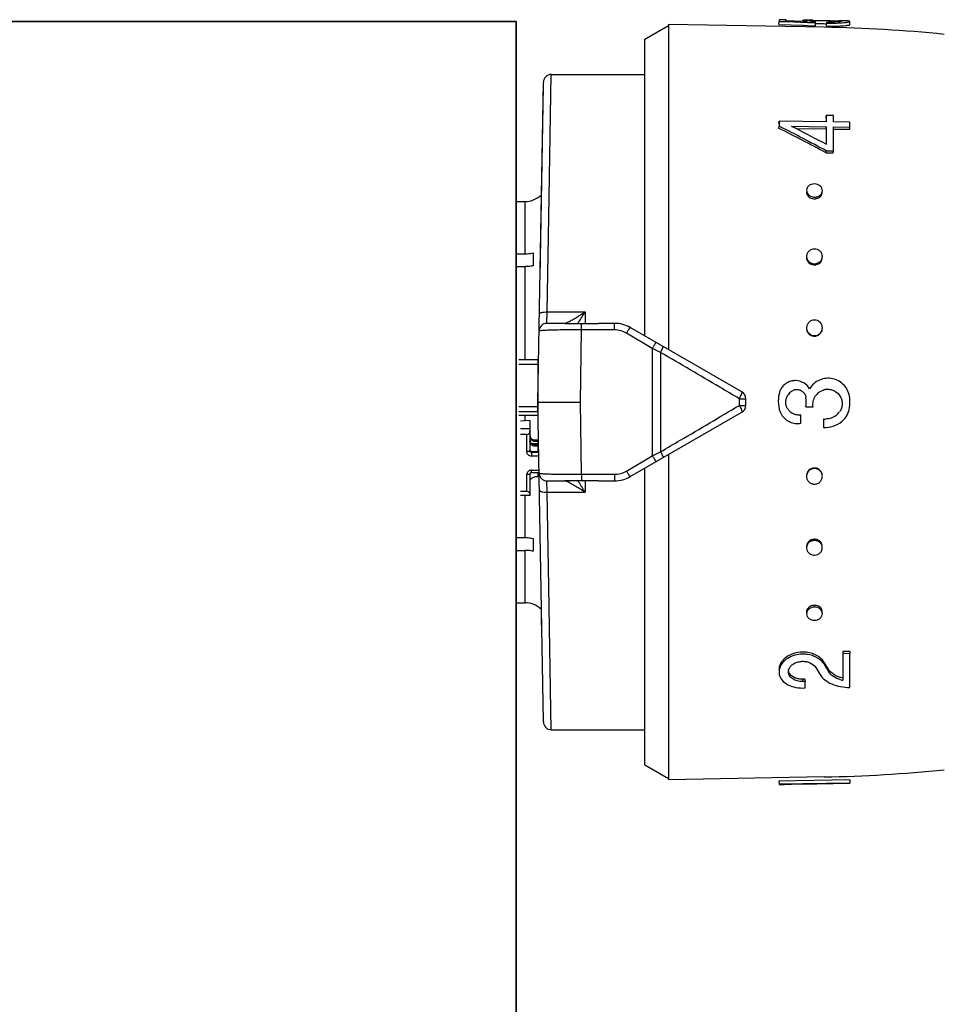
# Model space of a CAD drawing. Header units: millimetres. Extents: x 1279 to 58476, y -6899 to 74987.
# Tile 17 of 157: x 4441 to 4500, y -3117 to -3055. Entities that reach past the tile are written whole.
import ezdxf

# ---------------------------------------------------------------- set-up
doc = ezdxf.new("R2010")
doc.units = ezdxf.units.MM
doc.layers.add('UT_ZAŘÍZENÍ - OT', color=3, linetype='Continuous', lineweight=35)

msp = doc.modelspace()

# ---------------------------------------------------------------- linework, layer by layer
at = {"color": 0, "linetype": 'Continuous'}
for p, q in [((4489.601, -3055.144), (4489.604, -3054.945)), ((4489.604, -3054.84), (4489.604, -3054.945)), ((4490.054, -3054.848), (4489.604, -3054.84)), ((4489.604, -3054.945), (4490.053, -3054.96)), ((4490.053, -3054.96), (4490.121, -3054.963)), ((4490.054, -3054.916), (4490.054, -3054.848)), ((4491.114, -3054.95), (4490.054, -3054.916)), ((4490.121, -3054.963), (4491.412, -3055.008)), ((4491.104, -3054.896), (4491.103, -3054.949)), ((4491.416, -3054.959), (4491.114, -3054.95)), ((4491.267, -3054.955), (4491.267, -3054.94)), ((4491.412, -3055.008), (4491.498, -3055.011)), ((4491.498, -3055.011), (4491.928, -3055.027)), ((4491.704, -3054.954), (4491.705, -3054.89)), ((4491.925, -3055.226), (4491.928, -3055.027)), ((4491.926, -3055.087), (4491.958, -3055.087)), ((4491.928, -3055.027), (4491.928, -3054.974)), ((4492.537, -3055.094), (4492.612, -3055.095)), ((4492.538, -3054.894), (4492.66, -3054.896)), ((4492.61, -3055.255), (4492.614, -3055.056)), ((4492.614, -3054.993), (4492.614, -3055.056)), ((4493.452, -3054.907), (4493.44, -3054.907)), ((4493.451, -3054.967), (4493.452, -3054.921)), ((4493.467, -3054.908), (4493.452, -3054.907)), ((4494.1, -3055.154), (4494.104, -3054.954)), ((4481.1, -3056.085), (4482.6, -3055.219)), ((4482.6, -3055.145), (4482.6, -3075.79)), ((4492.468, -3055.318), (4482.6, -3055.145)), ((4489.601, -3055.144), (4491.15, -3055.198)), ((4491.15, -3055.198), (4491.408, -3055.207)), ((4491.408, -3055.207), (4491.925, -3055.226)), ((4481.1, -3074.924), (4481.1, -3056.085)), ((4474.3, -3079.119), (4474.655, -3058.81)), ((4475, -3067.383), (4475.155, -3058.319)), ((4475.155, -3058.319), (4481.1, -3058.319)), ((4474.439, -3071.185), (4474.65, -3059.06)), ((4489.601, -3061.432), (4489.604, -3061.285)), ((4489.604, -3061.285), (4489.604, -3061.597)), ((4492.604, -3061.324), (4489.604, -3061.285)), ((4492.6, -3061.069), (4492.604, -3060.918)), ((4492.604, -3060.918), (4492.604, -3061.324)), ((4493.054, -3060.924), (4492.604, -3060.918)), ((4493.054, -3061.33), (4493.054, -3060.924)), ((4494.104, -3061.343), (4493.054, -3061.33)), ((4494.104, -3061.654), (4494.104, -3061.343)), ((4489.601, -3061.741), (4489.604, -3061.597)), ((4489.604, -3061.597), (4489.66, -3061.625)), ((4490.39, -3061.607), (4492.604, -3061.635)), ((4490.445, -3061.635), (4490.39, -3061.607)), ((4490.683, -3061.755), (4492.6, -3061.779)), ((4492.6, -3061.779), (4492.604, -3061.635)), ((4492.6, -3061.779), (4492.6, -3062.637)), ((4492.604, -3061.635), (4492.604, -3062.754)), ((4493.05, -3061.785), (4494.1, -3061.798)), ((4493.054, -3063.173), (4493.054, -3061.641)), ((4493.054, -3061.641), (4494.104, -3061.654)), ((4494.1, -3061.798), (4494.104, -3061.654)), ((4492.6, -3063.299), (4492.604, -3063.168)), ((4492.604, -3063.168), (4493.054, -3063.173)), ((4493.05, -3063.304), (4493.054, -3063.173)), ((4492.548, -3063.271), (4492.6, -3063.299)), ((4492.6, -3063.299), (4493.05, -3063.304)), ((4474, -3066.283), (4474, -3066.296)), ((4472.93, -3066.382), (4473.5, -3066.382)), ((4473.5, -3069.706), (4473.5, -3066.382)), ((4474.898, -3073.394), (4475, -3067.383)), ((4472.882, -3069.706), (4473.5, -3069.706)), ((4474, -3069.645), (4474, -3070.459)), ((4472.875, -3070.519), (4473.5, -3070.519)), ((4473.5, -3076.445), (4473.5, -3070.519)), ((4474.879, -3074.119), (4474.898, -3073.394)), ((4474.898, -3073.394), (4477.3, -3073.394)), ((4477.3, -3073.394), (4477.3, -3074.128)), ((4476.036, -3074.119), (4474.879, -3074.119)), ((4477.073, -3074.534), (4477.073, -3074.127)), ((4479.17, -3074.119), (4478.143, -3074.119)), ((4479.17, -3074.534), (4479.17, -3074.119)), ((4487.25, -3078.475), (4480.17, -3074.387)), ((4477.001, -3079.119), (4477.073, -3074.534)), ((4479.17, -3074.534), (4477.073, -3074.534)), ((4481.566, -3075.707), (4479.92, -3074.739)), ((4481.566, -3075.707), (4481.566, -3082.531)), ((4482.087, -3075.963), (4482.087, -3082.275)), ((4474.3, -3076.445), (4473.1, -3076.445)), ((4474.3, -3076.729), (4473.1, -3076.729)), ((4474.3, -3076.445), (4474.3, -3079.967)), ((4474.3, -3079.425), (4473.1, -3079.425)), ((4474.655, -3099.428), (4474.3, -3079.119)), ((4474.3, -3079.119), (4477.001, -3079.119)), ((4477.073, -3083.704), (4477.001, -3079.119)), ((4487.087, -3079.335), (4487.087, -3078.904)), ((4487.5, -3079.331), (4487.5, -3078.908)), ((4491.314, -3079.422), (4491.764, -3079.422)), ((4474.3, -3079.74), (4473.1, -3079.74)), ((4474.3, -3079.967), (4473.1, -3079.967)), ((4473.5, -3080.31), (4473.5, -3079.967)), ((4480.17, -3083.851), (4487.25, -3079.764)), ((4490.994, -3080.463), (4490.994, -3079.928)), ((4473.8, -3080.294), (4473.2, -3080.327)), ((4473.8, -3080.294), (4473.8, -3082.217)), ((4492.424, -3080.191), (4492.424, -3080.725)), ((4473.8, -3080.825), (4473.2, -3080.825)), ((4473.6, -3081.177), (4473.2, -3081.177)), ((4473.6, -3082.256), (4473.6, -3081.177)), ((4474.346, -3081.768), (4473.937, -3081.768)), ((4474.1, -3081.523), (4474.1, -3081.621)), ((4474.1, -3081.523), (4474.3, -3081.523)), ((4474.3, -3081.621), (4474.1, -3081.621)), ((4474.1, -3081.816), (4474.1, -3081.913)), ((4474.1, -3081.816), (4474.3, -3081.816)), ((4474.3, -3081.913), (4474.1, -3081.913)), ((4474.298, -3081.737), (4474.346, -3081.734)), ((4474.3, -3081.523), (4474.3, -3081.768)), ((4474.3, -3081.816), (4474.3, -3082.257)), ((4474.3, -3081.963), (4474.35, -3081.963)), ((4474.346, -3081.734), (4474.34, -3081.411)), ((4473.9, -3082.257), (4473.9, -3082.55)), ((4473.9, -3082.257), (4474.3, -3082.257)), ((4474.356, -3082.315), (4473.9, -3082.315)), ((4474.36, -3082.55), (4473.9, -3082.55)), ((4474.3, -3082.159), (4474.353, -3082.159)), ((4479.92, -3083.5), (4481.566, -3082.531)), ((4482.6, -3082.448), (4482.6, -3103.093)), ((4473.6, -3084.806), (4473.6, -3083.727)), ((4473.8, -3083.688), (4473.8, -3085.042)), ((4473.9, -3083.594), (4473.9, -3083.433)), ((4473.9, -3083.433), (4474.375, -3083.433)), ((4473.9, -3083.594), (4474.378, -3083.594)), ((4474.3, -3083.594), (4474.3, -3083.875)), ((4477.073, -3083.704), (4479.17, -3083.704)), ((4477.073, -3083.704), (4477.073, -3084.112)), ((4479.17, -3083.704), (4479.17, -3084.119)), ((4481.1, -3102.153), (4481.1, -3083.314)), ((4474.3, -3083.875), (4474.1, -3083.875)), ((4474.879, -3084.119), (4476.036, -3084.119)), ((4474.898, -3084.844), (4474.879, -3084.119)), ((4477.3, -3084.11), (4477.3, -3084.844)), ((4478.143, -3084.119), (4479.17, -3084.119)), ((4473.6, -3084.806), (4473.2, -3084.806)), ((4473.8, -3085.042), (4473.2, -3085.042)), ((4473.5, -3087.719), (4473.5, -3085.042)), ((4474.898, -3084.844), (4477.3, -3084.844)), ((4475, -3090.855), (4474.898, -3084.844)), ((4472.875, -3087.719), (4473.5, -3087.719)), ((4474, -3087.78), (4474, -3088.593)), ((4472.882, -3088.532), (4473.5, -3088.532)), ((4473.5, -3091.856), (4473.5, -3088.532)), ((4475.155, -3099.919), (4475, -3090.855)), ((4472.93, -3091.856), (4473.5, -3091.856)), ((4474, -3091.942), (4474, -3091.955)), ((4474.555, -3093.734), (4474.54, -3092.872)), ((4494.1, -3094.96), (4493.65, -3094.965)), ((4493.65, -3094.965), (4493.654, -3095.097)), ((4494.104, -3095.091), (4493.654, -3095.097)), ((4493.654, -3095.097), (4493.654, -3096.785)), ((4494.1, -3094.96), (4494.104, -3095.091)), ((4494.104, -3097.234), (4494.104, -3095.091)), ((4492.478, -3095.649), (4492.482, -3095.787)), ((4492.507, -3095.696), (4492.478, -3095.649)), ((4492.623, -3096.025), (4492.595, -3095.977)), ((4492.733, -3096.072), (4492.737, -3096.213)), ((4491.251, -3096.717), (4491.101, -3096.719)), ((4491.101, -3096.719), (4491.104, -3096.865)), ((4491.254, -3096.863), (4491.104, -3096.865)), ((4491.251, -3096.717), (4491.254, -3096.863)), ((4491.254, -3097.271), (4491.254, -3096.863)), ((4491.104, -3097.273), (4491.254, -3097.271)), ((4475.155, -3099.919), (4481.1, -3099.919)), ((4481.1, -3102.153), (4482.6, -3103.019)), ((4492.468, -3102.921), (4482.6, -3103.093)), ((4494.1, -3103.105), (4489.601, -3103.184)), ((4489.601, -3103.184), (4489.604, -3103.383)), ((4489.601, -3103.194), (4489.604, -3103.394)), ((4494.1, -3103.105), (4494.104, -3103.305)), ((4494.104, -3103.305), (4489.604, -3103.383)), ((4489.604, -3103.383), (4489.604, -3103.394)), ((4490.954, -3103.375), (4490.391, -3103.385)), ((4490.954, -3103.371), (4494.104, -3103.317)), ((4490.954, -3103.375), (4490.954, -3103.371)), ((4494.104, -3103.317), (4494.104, -3103.305))]:
    msp.add_line(p, q, dxfattribs=at)
for centre, radius, start, end in [((4491.38, -3068.1), 13.227, 89.44109, 89.86889), ((4491.28, -3077.896), 23.023, 89.16114, 89.43014), ((4490.995, -3096.997), 42.126, 88.99668, 89.15368), ((4491.855, -3060.168), 5.28, 90.80201, 91.62553), ((4492.291, -3049.608), 5.379, 264.4209, 265.22986), ((4492.377, -3048.566), 6.424, 265.23782, 265.99348), ((4492.788, -3044.965), 10.03, 269.00618, 269.62329), ((4492.831, -3042.514), 12.544, 269.00858, 269.7243), ((4492.912, -3045.224), 9.833, 272.60404, 273.36824), ((4493.251, -3057.472), 2.559, 85.77165, 86.54128), ((4493.307, -3056.703), 1.789, 85.3674, 85.74663), ((4492.836, -3090.642), 35.74, 88.78449, 88.98762), ((4492.985, -3046.478), 8.577, 273.37423, 274.17442), ((4490.898, -3145.304), 90, 84.13647, 89), ((4492.911, -3045.356), 9.899, 272.58441, 273.34327), ((4492.984, -3046.627), 8.626, 273.34927, 274.14414), ((4475.155, -3058.819), 0.5, 89.99995, 178.99727), ((4442.579, -3155.936), 105.279, 61.6647, 63.47201), ((4442.315, -3155.559), 105.191, 61.44046, 63.25103), ((4445.683, -3150.535), 99.533, 63.12099, 63.27442), ((4442.771, -3156.222), 105.923, 61.93543, 63.10673), ((4473.498, -3064.873), 1.509, 270.07058, 289.41996), ((4473.5, -3064.869), 1.5, 289.47122, 313.35083), ((4491.68, -3065.79), 0.33, 178.19656, 179.9988), ((4491.857, -3065.632), 0.582, 256.38385, 269.38767), ((4491.86, -3065.53), 0.577, 256.34526, 269.38585), ((4491.856, -3065.642), 0.572, 269.48444, 276.21503), ((4491.859, -3065.54), 0.567, 269.48461, 276.23097), ((4491.855, -3065.632), 0.583, 276.20438, 282.56154), ((4491.858, -3065.529), 0.578, 276.22081, 282.59954), ((4492.011, -3065.799), 0.34, 350.77007, 358.16143), ((4491.768, -3069.939), 0.417, 180.04404, 188.31485), ((4491.939, -3069.87), 0.415, 357.37319, 359.99637), ((4491.854, -3069.889), 0.519, 269.66461, 277.08605), ((4491.857, -3069.82), 0.515, 269.66483, 277.10359), ((4491.852, -3069.874), 0.533, 277.07982, 284.05154), ((4491.855, -3069.806), 0.529, 277.09797, 284.09301), ((4456.517, -3060.872), 24.264, 327.18528, 328.93017), ((4474.879, -3074.619), 0.5, 90.00005, 179.0027), ((4460.474, -3063.417), 19.559, 326.80865, 327.16862), ((4479.17, -3076.119), 2, 60, 90), ((4491.883, -3074.404), 0.471, 354.81541, 359.98513), ((4479.169, -3076.013), 1.479, 59.48742, 89.9707), ((4491.852, -3074.442), 0.492, 269.85712, 277.68641), ((4491.855, -3074.411), 0.488, 269.85737, 277.70488), ((4491.85, -3074.425), 0.509, 277.6834, 285.011), ((4491.853, -3074.394), 0.505, 277.70254, 285.05443), ((4374.005, -3295.08), 244.324, 63.74449, 63.88063), ((4474.4, -3077.275), 0.0994, 180.01969, 226.40783), ((4474.4, -3077.263), 0.301, 250.55744, 255.99011), ((4490.665, -3078.82), 1.078, 145.97035, 152.15939), ((4474.4, -3078.891), 0.3, 107.64647, 109.44599), ((4487, -3078.908), 0.5, 0, 60), ((4491.555, -3079.058), 1.999, 164.80798, 168.16539), ((4490.643, -3078.811), 1.054, 158.33184, 164.78857), ((4490.66, -3078.818), 1.073, 152.15714, 158.3337), ((4490.861, -3079.121), 0.828, 140.87074, 150.30871), ((4490.868, -3079.126), 0.836, 130.17155, 140.86954), ((4490.743, -3078.89), 0.569, 108.74479, 116.15952), ((4490.745, -3078.897), 0.576, 101.60275, 108.74682), ((4489.018, -3079.119), 2.316, 352.48051, 7.18318), ((4492.727, -3079.273), 0.97, 138.95573, 147.53873), ((4492.721, -3079.269), 0.963, 129.98808, 138.92429), ((4492.717, -3079.231), 0.927, 100.78373, 106.92072), ((4492.707, -3079.182), 0.878, 93.89514, 100.73786), ((4491.442, -3079.119), 2.661, 352.61699, 5.79637), ((4487, -3079.331), 0.5, 300, 0), ((4490.763, -3079.282), 1.181, 194.6023, 200.52709), ((4490.809, -3079.264), 1.23, 200.54074, 209.44738), ((4490.823, -3079.257), 1.247, 209.4292, 211.63674), ((4490.872, -3079.111), 0.841, 211.88911, 219.07605), ((4490.865, -3079.118), 0.831, 219.0533, 232.02888), ((4490.852, -3079.156), 0.785, 273.22437, 280.43844), ((4492.543, -3079.076), 1.119, 312.77559, 319.01429), ((4492.713, -3079.225), 0.893, 319.04698, 325.88598), ((4492.542, -3079.093), 1.104, 263.8642, 270.12595), ((4492.541, -3079.085), 1.644, 265.8993, 310.20577), ((4474.09, -3081.326), 0.29, 180.04441, 214.05404), ((4374.005, -2863.158), 244.324, 296.11937, 296.25551), ((4473.888, -3083.688), 0.0882, 171.33922, 179.96309), ((4474.879, -3083.619), 0.5, 181, 270), ((4479.169, -3082.226), 1.479, 270.02931, 300.51257), ((4479.17, -3082.119), 2, 270, 300), ((4491.855, -3083.815), 0.51, 98.02694, 105.33939), ((4491.858, -3083.846), 0.507, 98.04608, 105.38273), ((4491.852, -3083.797), 0.493, 90.20682, 98.03026), ((4491.856, -3083.828), 0.489, 90.20709, 98.04874), ((4460.132, -3095.044), 19.968, 32.83509, 33.1877), ((4456.596, -3097.317), 24.171, 31.0665, 32.81806), ((4491.835, -3083.837), 0.481, 185.08469, 187.79003), ((4491.856, -3088.368), 0.537, 97.79544, 104.73665), ((4491.86, -3088.436), 0.533, 97.81357, 104.77792), ((4491.854, -3088.351), 0.52, 90.39229, 97.80224), ((4491.858, -3088.419), 0.516, 90.39253, 97.81976), ((4473.498, -3093.366), 1.509, 70.58004, 89.92942), ((4473.5, -3093.369), 1.5, 46.64917, 70.52878), ((4491.68, -3092.449), 0.33, 180.0012, 181.80344), ((4491.858, -3092.612), 0.588, 97.26681, 103.58577), ((4491.861, -3092.715), 0.584, 97.28322, 103.6235), ((4491.856, -3092.598), 0.574, 90.56165, 97.27806), ((4491.86, -3092.7), 0.569, 90.56184, 97.29397), ((4491.856, -3092.587), 0.563, 89.57233, 90.53635), ((4491.859, -3092.705), 0.574, 77.3795, 90.47236), ((4491.855, -3092.603), 0.579, 77.42334, 89.52385), ((4492.011, -3092.439), 0.34, 1.83857, 9.22993), ((4491.124, -3096.975), 1.981, 90.6662, 95.25488), ((4491.123, -3096.943), 1.949, 86.31776, 90.65223), ((4491.519, -3096.374), 1.129, 37.30427, 43.3274), ((4491.614, -3096.301), 1.009, 30.66525, 37.31087), ((4532.028, -3072.068), 46.046, 210.8741, 211.14789), ((4490.663, -3096.243), 0.458, 173.03308, 181.39547), ((4530.408, -3073.004), 44.808, 210.82705, 211.4577), ((4532.876, -3071.9), 46.929, 210.59685, 210.86768), ((4530.676, -3072.885), 44.466, 211.14786, 211.42912), ((4531.154, -3072.931), 44.921, 210.9365, 211.21663), ((4493.524, -3095.587), 0.927, 211.49104, 218.28511), ((4493.603, -3095.525), 1.027, 218.28539, 224.50117), ((4494.038, -3094.915), 1.908, 254.23814, 258.37107), ((4475.155, -3099.419), 0.5, 181, 270), ((4490.898, -3012.934), 90, 271, 275.86353)]:
    msp.add_arc(centre, radius, start, end, dxfattribs=at)
for centre, major_axis, ratio, start_param, end_param in [((4473.6, -3080.942), (0, -0.235), 0.85043, 0, 1.570796), ((4473.6, -3084.963), (-0.2, 0), 0.785695, 3.141593, 4.712389)]:
    msp.add_ellipse(centre, major_axis=major_axis, ratio=ratio, start_param=start_param, end_param=end_param, dxfattribs=at)
for points, knots in [([(4491.154, -3054.882), (4491.142, -3054.883), (4491.125, -3054.885), (4491.109, -3054.89), (4491.104, -3054.894), (4491.104, -3054.896)], [0, 0, 0, 0, 0.708486, 0.898996, 1, 1, 1, 1]), ([(4491.104, -3054.896), (4491.104, -3054.901), (4491.122, -3054.909), (4491.15, -3054.918), (4491.204, -3054.929), (4491.244, -3054.936), (4491.267, -3054.94)], [0, 0, 0, 0, 0.080473, 0.272652, 0.58028, 1, 1, 1, 1]), ([(4491.254, -3054.875), (4491.243, -3054.875), (4491.21, -3054.877), (4491.177, -3054.879), (4491.154, -3054.882)], [0, 0, 0, 0, 0.312325, 1, 1, 1, 1]), ([(4491.41, -3054.873), (4491.395, -3054.873), (4491.343, -3054.873), (4491.291, -3054.874), (4491.254, -3054.875)], [0, 0, 0, 0, 0.28218, 1, 1, 1, 1]), ([(4491.267, -3054.94), (4491.278, -3054.941), (4491.328, -3054.949), (4491.377, -3054.955), (4491.416, -3054.959)], [0, 0, 0, 0, 0.219199, 1, 1, 1, 1]), ([(4491.502, -3054.912), (4491.502, -3054.909), (4491.512, -3054.904), (4491.52, -3054.903), (4491.526, -3054.902)], [0, 0, 0, 0, 0.306489, 1, 1, 1, 1]), ([(4491.768, -3054.961), (4491.73, -3054.957), (4491.665, -3054.95), (4491.589, -3054.939), (4491.544, -3054.93), (4491.521, -3054.924), (4491.509, -3054.919), (4491.502, -3054.914), (4491.502, -3054.912)], [0, 0, 0, 0, 0.416564, 0.727805, 0.840468, 0.923103, 0.975235, 1, 1, 1, 1]), ([(4491.526, -3054.902), (4491.53, -3054.901), (4491.553, -3054.898), (4491.576, -3054.896), (4491.594, -3054.895)], [0, 0, 0, 0, 0.191517, 1, 1, 1, 1]), ([(4491.594, -3054.895), (4491.602, -3054.894), (4491.639, -3054.892), (4491.676, -3054.891), (4491.705, -3054.89)], [0, 0, 0, 0, 0.216654, 1, 1, 1, 1]), ([(4491.781, -3054.889), (4491.795, -3054.888), (4491.854, -3054.888), (4491.914, -3054.888), (4491.96, -3054.888)], [0, 0, 0, 0, 0.229978, 1, 1, 1, 1]), ([(4491.958, -3055.087), (4492.002, -3055.088), (4492.195, -3055.088), (4492.388, -3055.091), (4492.537, -3055.094)], [0, 0, 0, 0, 0.228577, 1, 1, 1, 1]), ([(4491.96, -3054.888), (4492.004, -3054.888), (4492.196, -3054.888), (4492.389, -3054.891), (4492.538, -3054.894)], [0, 0, 0, 0, 0.228486, 1, 1, 1, 1]), ([(4492.66, -3054.896), (4492.799, -3054.898), (4493.048, -3054.904), (4493.297, -3054.911), (4493.406, -3054.918)], [0, 0, 0, 0, 0.5608, 1, 1, 1, 1]), ([(4493.363, -3054.976), (4493.319, -3054.979), (4493.106, -3054.993), (4492.892, -3054.996), (4492.722, -3054.995)], [0, 0, 0, 0, 0.202928, 1, 1, 1, 1]), ([(4492.771, -3055.058), (4492.822, -3055.058), (4493.018, -3055.058), (4493.214, -3055.053), (4493.359, -3055.047)], [0, 0, 0, 0, 0.261385, 1, 1, 1, 1]), ([(4493.561, -3054.942), (4493.561, -3054.943), (4493.556, -3054.947), (4493.54, -3054.953), (4493.502, -3054.961), (4493.44, -3054.969), (4493.391, -3054.973), (4493.363, -3054.976)], [0, 0, 0, 0, 0.026104, 0.078509, 0.271488, 0.580502, 1, 1, 1, 1]), ([(4493.452, -3054.921), (4493.467, -3054.922), (4493.493, -3054.924), (4493.526, -3054.929), (4493.547, -3054.933), (4493.559, -3054.937), (4493.561, -3054.94)], [0, 0, 0, 0, 0.402142, 0.703286, 0.901798, 1, 1, 1, 1]), ([(4493.561, -3054.94), (4493.561, -3054.94), (4493.561, -3054.941), (4493.561, -3054.941), (4493.561, -3054.942)], [0, 0, 0, 0, 0.519614, 1, 1, 1, 1]), ([(4494.024, -3054.929), (4493.968, -3054.922), (4493.824, -3054.916), (4493.681, -3054.912), (4493.594, -3054.91)], [0, 0, 0, 0, 0.393124, 1, 1, 1, 1]), ([(4493.61, -3055.032), (4493.679, -3055.027), (4493.777, -3055.018), (4493.899, -3055.004), (4493.97, -3054.994), (4494.025, -3054.984), (4494.067, -3054.974), (4494.09, -3054.967), (4494.104, -3054.958), (4494.104, -3054.954)], [0, 0, 0, 0, 0.415889, 0.585993, 0.728367, 0.841268, 0.923827, 0.975949, 1, 1, 1, 1]), ([(4494.084, -3054.941), (4494.08, -3054.94), (4494.06, -3054.934), (4494.04, -3054.931), (4494.024, -3054.929)], [0, 0, 0, 0, 0.194984, 1, 1, 1, 1]), ([(4494.104, -3054.954), (4494.104, -3054.951), (4494.096, -3054.945), (4494.089, -3054.942), (4494.084, -3054.941)], [0, 0, 0, 0, 0.34526, 1, 1, 1, 1]), ([(4492.61, -3055.255), (4492.675, -3055.256), (4492.924, -3055.258), (4493.174, -3055.254), (4493.357, -3055.245)], [0, 0, 0, 0, 0.261104, 1, 1, 1, 1]), ([(4493.608, -3055.231), (4493.677, -3055.226), (4493.775, -3055.217), (4493.896, -3055.203), (4493.967, -3055.193), (4494.022, -3055.184), (4494.063, -3055.174), (4494.087, -3055.166), (4494.1, -3055.158), (4494.1, -3055.154)], [0, 0, 0, 0, 0.416026, 0.586157, 0.728535, 0.841423, 0.923955, 0.976034, 1, 1, 1, 1]), ([(4491.354, -3065.668), (4491.353, -3065.716), (4491.371, -3065.815), (4491.425, -3065.9), (4491.458, -3065.937)], [0, 0, 0, 0, 0.488775, 1, 1, 1, 1]), ([(4491.854, -3065.266), (4491.79, -3065.266), (4491.665, -3065.285), (4491.501, -3065.369), (4491.387, -3065.503), (4491.356, -3065.614), (4491.354, -3065.668)], [0, 0, 0, 0, 0.270385, 0.528616, 0.769944, 1, 1, 1, 1]), ([(4492.354, -3065.699), (4492.356, -3065.643), (4492.329, -3065.527), (4492.217, -3065.383), (4492.049, -3065.29), (4491.92, -3065.267), (4491.854, -3065.266)], [0, 0, 0, 0, 0.229393, 0.470966, 0.729703, 1, 1, 1, 1]), ([(4492.25, -3065.945), (4492.281, -3065.911), (4492.331, -3065.834), (4492.352, -3065.743), (4492.354, -3065.699)], [0, 0, 0, 0, 0.509651, 1, 1, 1, 1]), ([(4491.351, -3065.79), (4491.351, -3065.882), (4491.436, -3066.078), (4491.62, -3066.174), (4491.72, -3066.198)], [0, 0, 0, 0, 0.47302, 1, 1, 1, 1]), ([(4491.458, -3065.937), (4491.475, -3065.956), (4491.55, -3066.027), (4491.648, -3066.072), (4491.724, -3066.091)], [0, 0, 0, 0, 0.24218, 1, 1, 1, 1]), ([(4491.981, -3066.2), (4492.071, -3066.18), (4492.239, -3066.101), (4492.333, -3065.936), (4492.346, -3065.853)], [0, 0, 0, 0, 0.524629, 1, 1, 1, 1]), ([(4491.984, -3066.093), (4492.01, -3066.087), (4492.108, -3066.058), (4492.199, -3066.001), (4492.25, -3065.945)], [0, 0, 0, 0, 0.260211, 1, 1, 1, 1]), ([(4491.854, -3069.402), (4491.731, -3069.401), (4491.538, -3069.468), (4491.389, -3069.666), (4491.357, -3069.785), (4491.355, -3069.844)], [0, 0, 0, 0, 0.507384, 0.755665, 1, 1, 1, 1]), ([(4492.354, -3069.87), (4492.354, -3069.809), (4492.326, -3069.685), (4492.215, -3069.529), (4492.048, -3069.427), (4491.919, -3069.402), (4491.854, -3069.402)], [0, 0, 0, 0, 0.241806, 0.488407, 0.741812, 1, 1, 1, 1]), ([(4473.5, -3069.706), (4473.543, -3069.706), (4473.711, -3069.701), (4473.878, -3069.676), (4474, -3069.645)], [0, 0, 0, 0, 0.252472, 1, 1, 1, 1]), ([(4491.355, -3069.844), (4491.352, -3069.895), (4491.362, -3069.963), (4491.386, -3070.027), (4491.393, -3070.042)], [0, 0, 0, 0, 0.747031, 1, 1, 1, 1]), ([(4491.355, -3069.999), (4491.368, -3070.09), (4491.455, -3070.269), (4491.628, -3070.366), (4491.72, -3070.39)], [0, 0, 0, 0, 0.489899, 1, 1, 1, 1]), ([(4491.393, -3070.042), (4491.422, -3070.109), (4491.515, -3070.231), (4491.652, -3070.299), (4491.724, -3070.318)], [0, 0, 0, 0, 0.492845, 1, 1, 1, 1]), ([(4491.981, -3070.392), (4492.073, -3070.369), (4492.246, -3070.274), (4492.333, -3070.096), (4492.346, -3070.006)], [0, 0, 0, 0, 0.510101, 1, 1, 1, 1]), ([(4491.984, -3070.319), (4492.046, -3070.304), (4492.165, -3070.251), (4492.254, -3070.156), (4492.287, -3070.103)], [0, 0, 0, 0, 0.506643, 1, 1, 1, 1]), ([(4492.287, -3070.103), (4492.296, -3070.087), (4492.332, -3070.02), (4492.351, -3069.945), (4492.353, -3069.889)], [0, 0, 0, 0, 0.253103, 1, 1, 1, 1]), ([(4474, -3070.459), (4473.96, -3070.469), (4473.795, -3070.504), (4473.627, -3070.519), (4473.5, -3070.519)], [0, 0, 0, 0, 0.247091, 1, 1, 1, 1]), ([(4474.398, -3073.523), (4474.398, -3073.514), (4474.407, -3073.491), (4474.44, -3073.468), (4474.487, -3073.446), (4474.576, -3073.418), (4474.716, -3073.398), (4474.834, -3073.393), (4474.898, -3073.394)], [0, 0, 0, 0, 0.054454, 0.124226, 0.220024, 0.341181, 0.645763, 1, 1, 1, 1]), ([(4476.179, -3074.055), (4476.263, -3074.015), (4476.44, -3073.922), (4476.816, -3073.706), (4477.105, -3073.524), (4477.3, -3073.394)], [0, 0, 0, 0, 0.213248, 0.460801, 1, 1, 1, 1]), ([(4476.011, -3074.119), (4476.019, -3074.119), (4476.039, -3074.114), (4476.058, -3074.108), (4476.07, -3074.103)], [0, 0, 0, 0, 0.393757, 1, 1, 1, 1]), ([(4476.036, -3074.119), (4476.116, -3074.119), (4476.462, -3074.12), (4476.807, -3074.124), (4477.073, -3074.127)], [0, 0, 0, 0, 0.230893, 1, 1, 1, 1]), ([(4476.07, -3074.103), (4476.072, -3074.102), (4476.083, -3074.098), (4476.093, -3074.094), (4476.101, -3074.091)], [0, 0, 0, 0, 0.235586, 1, 1, 1, 1]), ([(4476.101, -3074.091), (4476.107, -3074.088), (4476.133, -3074.077), (4476.16, -3074.065), (4476.179, -3074.055)], [0, 0, 0, 0, 0.229765, 1, 1, 1, 1]), ([(4477.073, -3074.127), (4477.252, -3074.129), (4477.609, -3074.128), (4477.966, -3074.119), (4478.143, -3074.119)], [0, 0, 0, 0, 0.502804, 1, 1, 1, 1]), ([(4479.92, -3074.739), (4479.941, -3074.719), (4479.972, -3074.671), (4480.006, -3074.597), (4480.045, -3074.534), (4480.083, -3074.483), (4480.114, -3074.441), (4480.139, -3074.41), (4480.154, -3074.394), (4480.167, -3074.385), (4480.17, -3074.387)], [0, 0, 0, 0, 0.198142, 0.388892, 0.560134, 0.707991, 0.828678, 0.918542, 0.975091, 1, 1, 1, 1]), ([(4491.854, -3073.908), (4491.733, -3073.908), (4491.483, -3073.999), (4491.367, -3074.24), (4491.356, -3074.359)], [0, 0, 0, 0, 0.501804, 1, 1, 1, 1]), ([(4492.354, -3074.404), (4492.354, -3074.278), (4492.246, -3074.014), (4491.981, -3073.909), (4491.854, -3073.908)], [0, 0, 0, 0, 0.49811, 1, 1, 1, 1]), ([(4477.073, -3074.534), (4476.897, -3074.533), (4476.551, -3074.533), (4476.051, -3074.536), (4475.59, -3074.542), (4475.24, -3074.549), (4474.992, -3074.557), (4474.836, -3074.563), (4474.702, -3074.569), (4474.59, -3074.576), (4474.502, -3074.584), (4474.439, -3074.591), (4474.4, -3074.598), (4474.384, -3074.604), (4474.379, -3074.609), (4474.379, -3074.61)], [0, 0, 0, 0, 0.195605, 0.383531, 0.55643, 0.707585, 0.773165, 0.831259, 0.881323, 0.92293, 0.955723, 0.979458, 0.994025, 0.997954, 1, 1, 1, 1]), ([(4491.355, -3074.503), (4491.368, -3074.598), (4491.452, -3074.785), (4491.627, -3074.89), (4491.72, -3074.916)], [0, 0, 0, 0, 0.498032, 1, 1, 1, 1]), ([(4491.372, -3074.53), (4491.394, -3074.612), (4491.484, -3074.77), (4491.641, -3074.858), (4491.724, -3074.881)], [0, 0, 0, 0, 0.49918, 1, 1, 1, 1]), ([(4491.981, -3074.917), (4492.064, -3074.894), (4492.221, -3074.808), (4492.31, -3074.652), (4492.333, -3074.57)], [0, 0, 0, 0, 0.50198, 1, 1, 1, 1]), ([(4491.984, -3074.882), (4492.057, -3074.862), (4492.196, -3074.791), (4492.286, -3074.663), (4492.315, -3074.594)], [0, 0, 0, 0, 0.50114, 1, 1, 1, 1]), ([(4481.566, -3075.707), (4481.596, -3075.657), (4481.639, -3075.586), (4481.695, -3075.496), (4481.732, -3075.441), (4481.763, -3075.396), (4481.786, -3075.364), (4481.803, -3075.346), (4481.811, -3075.338), (4481.815, -3075.337), (4481.816, -3075.338)], [0, 0, 0, 0, 0.387648, 0.559336, 0.708365, 0.829964, 0.920373, 0.976704, 0.992026, 1, 1, 1, 1]), ([(4482.087, -3075.963), (4482.113, -3075.917), (4482.15, -3075.848), (4482.193, -3075.761), (4482.218, -3075.706), (4482.237, -3075.661), (4482.249, -3075.626), (4482.254, -3075.604), (4482.254, -3075.59), (4482.251, -3075.588)], [0, 0, 0, 0, 0.389691, 0.560136, 0.707341, 0.827183, 0.916538, 0.973346, 1, 1, 1, 1]), ([(4487.087, -3078.904), (4486.671, -3078.659), (4485.005, -3077.679), (4483.339, -3076.699), (4482.087, -3075.963)], [0, 0, 0, 0, 0.249365, 1, 1, 1, 1]), ([(4494.09, -3078.85), (4494.075, -3078.708), (4494.001, -3078.426), (4493.694, -3077.938), (4493.044, -3077.547), (4492.287, -3077.621), (4491.803, -3077.934), (4491.617, -3078.158), (4491.544, -3078.281)], [0, 0, 0, 0, 0.125806, 0.251598, 0.500158, 0.748611, 0.874302, 1, 1, 1, 1]), ([(4491.544, -3078.281), (4491.456, -3078.129), (4491.2, -3077.866), (4490.762, -3077.737), (4490.41, -3077.769), (4490.159, -3077.859), (4489.938, -3078.009), (4489.821, -3078.144), (4489.771, -3078.217)], [0, 0, 0, 0, 0.249691, 0.498274, 0.623384, 0.748679, 0.874168, 1, 1, 1, 1]), ([(4487.087, -3078.904), (4487.116, -3078.852), (4487.166, -3078.757), (4487.224, -3078.629), (4487.253, -3078.54), (4487.26, -3078.494), (4487.255, -3078.478), (4487.25, -3078.475)], [0, 0, 0, 0, 0.377895, 0.69297, 0.905251, 0.965919, 1, 1, 1, 1]), ([(4489.598, -3078.648), (4489.582, -3078.725), (4489.536, -3079.034), (4489.561, -3079.353), (4489.62, -3079.58)], [0, 0, 0, 0, 0.250786, 1, 1, 1, 1]), ([(4490.158, -3079.555), (4490.12, -3079.493), (4490.058, -3079.356), (4490.026, -3079.135), (4490.05, -3078.913), (4490.105, -3078.774), (4490.142, -3078.711)], [0, 0, 0, 0, 0.249892, 0.499949, 0.75024, 1, 1, 1, 1]), ([(4490.629, -3078.333), (4490.706, -3078.317), (4490.868, -3078.317), (4491.09, -3078.417), (4491.253, -3078.596), (4491.306, -3078.751), (4491.316, -3078.83)], [0, 0, 0, 0, 0.248903, 0.498305, 0.748695, 1, 1, 1, 1]), ([(4491.764, -3079.422), (4491.748, -3079.307), (4491.757, -3079.07), (4491.846, -3078.85), (4491.908, -3078.752)], [0, 0, 0, 0, 0.500135, 1, 1, 1, 1]), ([(4492.648, -3078.306), (4492.731, -3078.301), (4492.901, -3078.313), (4493.219, -3078.429), (4493.473, -3078.678), (4493.596, -3078.995), (4493.622, -3079.25), (4493.576, -3079.502), (4493.5, -3079.656), (4493.453, -3079.726)], [0, 0, 0, 0, 0.124702, 0.249421, 0.497433, 0.62303, 0.748788, 0.874419, 1, 1, 1, 1]), ([(4482.087, -3082.275), (4482.505, -3082.029), (4484.172, -3081.05), (4485.838, -3080.069), (4487.087, -3079.335)], [0, 0, 0, 0, 0.250578, 1, 1, 1, 1]), ([(4487.087, -3078.904), (4487.115, -3078.904), (4487.169, -3078.904), (4487.248, -3078.904), (4487.318, -3078.905), (4487.379, -3078.905), (4487.423, -3078.906), (4487.452, -3078.906), (4487.469, -3078.906), (4487.482, -3078.907), (4487.492, -3078.907), (4487.496, -3078.908), (4487.5, -3078.907), (4487.5, -3078.908)], [0, 0, 0, 0, 0.203374, 0.394866, 0.56769, 0.716771, 0.837685, 0.88646, 0.926896, 0.958626, 0.981467, 0.99529, 1, 1, 1, 1]), ([(4487.087, -3079.335), (4487.115, -3079.335), (4487.169, -3079.334), (4487.248, -3079.334), (4487.318, -3079.334), (4487.379, -3079.333), (4487.423, -3079.333), (4487.452, -3079.332), (4487.469, -3079.332), (4487.482, -3079.331), (4487.492, -3079.332), (4487.496, -3079.33), (4487.5, -3079.331), (4487.5, -3079.331)], [0, 0, 0, 0, 0.203374, 0.394866, 0.56769, 0.716771, 0.837685, 0.88646, 0.926896, 0.958626, 0.981467, 0.99529, 1, 1, 1, 1]), ([(4487.087, -3079.335), (4487.116, -3079.386), (4487.166, -3079.482), (4487.224, -3079.61), (4487.253, -3079.698), (4487.26, -3079.745), (4487.255, -3079.761), (4487.25, -3079.764)], [0, 0, 0, 0, 0.377895, 0.69297, 0.905251, 0.965919, 1, 1, 1, 1]), ([(4493.603, -3080.341), (4493.732, -3080.231), (4493.951, -3079.96), (4494.06, -3079.63), (4494.082, -3079.461)], [0, 0, 0, 0, 0.49938, 1, 1, 1, 1]), ([(4489.762, -3079.911), (4489.824, -3080.012), (4489.979, -3080.198), (4490.285, -3080.395), (4490.634, -3080.491), (4490.877, -3080.485), (4490.994, -3080.463)], [0, 0, 0, 0, 0.249964, 0.499879, 0.749906, 1, 1, 1, 1]), ([(4490.896, -3079.94), (4490.8, -3079.945), (4490.604, -3079.922), (4490.429, -3079.831), (4490.354, -3079.772)], [0, 0, 0, 0, 0.50069, 1, 1, 1, 1]), ([(4493.303, -3079.898), (4493.201, -3079.992), (4492.961, -3080.144), (4492.682, -3080.197), (4492.544, -3080.197)], [0, 0, 0, 0, 0.500561, 1, 1, 1, 1]), ([(4473.8, -3081.229), (4473.8, -3081.267), (4473.816, -3081.345), (4473.883, -3081.443), (4473.983, -3081.508), (4474.061, -3081.523), (4474.1, -3081.523)], [0, 0, 0, 0, 0.247784, 0.496832, 0.747734, 1, 1, 1, 1]), ([(4473.8, -3081.522), (4473.8, -3081.56), (4473.816, -3081.638), (4473.883, -3081.735), (4473.983, -3081.801), (4474.061, -3081.816), (4474.1, -3081.816)], [0, 0, 0, 0, 0.247784, 0.496832, 0.747734, 1, 1, 1, 1]), ([(4474.1, -3081.913), (4474.061, -3081.913), (4473.983, -3081.898), (4473.883, -3081.833), (4473.816, -3081.735), (4473.8, -3081.657), (4473.8, -3081.619)], [0, 0, 0, 0, 0.252266, 0.503168, 0.752216, 1, 1, 1, 1]), ([(4474.1, -3081.621), (4474.051, -3081.621), (4473.953, -3081.597), (4473.877, -3081.529), (4473.85, -3081.489)], [0, 0, 0, 0, 0.501963, 1, 1, 1, 1]), ([(4473.8, -3082.217), (4473.8, -3082.22), (4473.797, -3082.225), (4473.791, -3082.229), (4473.781, -3082.234), (4473.765, -3082.24), (4473.74, -3082.245), (4473.71, -3082.25), (4473.663, -3082.255), (4473.626, -3082.256), (4473.6, -3082.256)], [0, 0, 0, 0, 0.040706, 0.069574, 0.105554, 0.199505, 0.321626, 0.468167, 0.634164, 1, 1, 1, 1]), ([(4473.9, -3082.55), (4473.861, -3082.55), (4473.783, -3082.535), (4473.683, -3082.47), (4473.616, -3082.372), (4473.6, -3082.294), (4473.6, -3082.256)], [0, 0, 0, 0, 0.252255, 0.503168, 0.752226, 1, 1, 1, 1]), ([(4473.9, -3082.315), (4473.887, -3082.315), (4473.861, -3082.31), (4473.828, -3082.288), (4473.805, -3082.256), (4473.8, -3082.23), (4473.8, -3082.217)], [0, 0, 0, 0, 0.252236, 0.503168, 0.752245, 1, 1, 1, 1]), ([(4473.9, -3082.257), (4473.888, -3082.257), (4473.864, -3082.252), (4473.833, -3082.234), (4473.81, -3082.206), (4473.803, -3082.183), (4473.801, -3082.172)], [0, 0, 0, 0, 0.251925, 0.502849, 0.751924, 1, 1, 1, 1]), ([(4481.566, -3082.531), (4481.596, -3082.581), (4481.639, -3082.653), (4481.695, -3082.742), (4481.732, -3082.798), (4481.763, -3082.842), (4481.786, -3082.874), (4481.803, -3082.893), (4481.811, -3082.9), (4481.815, -3082.901), (4481.816, -3082.901)], [0, 0, 0, 0, 0.387648, 0.559336, 0.708365, 0.829964, 0.920373, 0.976704, 0.992026, 1, 1, 1, 1]), ([(4482.087, -3082.275), (4482.113, -3082.322), (4482.15, -3082.39), (4482.193, -3082.477), (4482.218, -3082.532), (4482.237, -3082.577), (4482.249, -3082.613), (4482.254, -3082.634), (4482.254, -3082.648), (4482.251, -3082.65)], [0, 0, 0, 0, 0.389693, 0.560138, 0.707342, 0.827185, 0.916539, 0.973347, 1, 1, 1, 1]), ([(4473.9, -3083.433), (4473.861, -3083.433), (4473.783, -3083.448), (4473.683, -3083.514), (4473.616, -3083.611), (4473.6, -3083.689), (4473.6, -3083.727)], [0, 0, 0, 0, 0.252255, 0.503168, 0.752226, 1, 1, 1, 1]), ([(4473.8, -3083.688), (4473.8, -3083.691), (4473.797, -3083.696), (4473.791, -3083.7), (4473.781, -3083.705), (4473.765, -3083.711), (4473.74, -3083.717), (4473.71, -3083.721), (4473.663, -3083.726), (4473.626, -3083.727), (4473.6, -3083.727)], [0, 0, 0, 0, 0.040706, 0.069574, 0.105554, 0.199505, 0.321626, 0.468167, 0.634164, 1, 1, 1, 1]), ([(4473.9, -3083.594), (4473.888, -3083.594), (4473.863, -3083.598), (4473.832, -3083.617), (4473.81, -3083.643), (4473.803, -3083.665), (4473.801, -3083.675)], [0, 0, 0, 0, 0.26767, 0.525516, 0.768461, 1, 1, 1, 1]), ([(4474.379, -3083.628), (4474.379, -3083.63), (4474.384, -3083.634), (4474.4, -3083.64), (4474.439, -3083.647), (4474.502, -3083.655), (4474.59, -3083.662), (4474.702, -3083.669), (4474.836, -3083.676), (4474.992, -3083.682), (4475.24, -3083.689), (4475.59, -3083.696), (4476.051, -3083.702), (4476.551, -3083.705), (4476.897, -3083.705), (4477.073, -3083.704)], [0, 0, 0, 0, 0.002046, 0.005975, 0.020542, 0.044277, 0.07707, 0.118677, 0.168741, 0.226835, 0.292415, 0.44357, 0.616469, 0.804395, 1, 1, 1, 1]), ([(4479.92, -3083.5), (4479.941, -3083.52), (4479.972, -3083.568), (4480.006, -3083.642), (4480.045, -3083.705), (4480.083, -3083.756), (4480.114, -3083.797), (4480.139, -3083.828), (4480.154, -3083.845), (4480.167, -3083.853), (4480.17, -3083.851)], [0, 0, 0, 0, 0.198108, 0.388908, 0.560156, 0.708001, 0.828682, 0.918545, 0.975091, 1, 1, 1, 1]), ([(4491.72, -3083.323), (4491.627, -3083.348), (4491.452, -3083.453), (4491.368, -3083.64), (4491.355, -3083.735)], [0, 0, 0, 0, 0.501968, 1, 1, 1, 1]), ([(4491.724, -3083.357), (4491.641, -3083.38), (4491.484, -3083.469), (4491.394, -3083.626), (4491.372, -3083.709)], [0, 0, 0, 0, 0.50082, 1, 1, 1, 1]), ([(4491.854, -3084.33), (4491.923, -3084.33), (4492.061, -3084.3), (4492.233, -3084.179), (4492.34, -3083.998), (4492.358, -3083.859), (4492.352, -3083.792)], [0, 0, 0, 0, 0.25144, 0.501784, 0.751362, 1, 1, 1, 1]), ([(4492.333, -3083.668), (4492.31, -3083.586), (4492.221, -3083.431), (4492.064, -3083.344), (4491.981, -3083.322)], [0, 0, 0, 0, 0.49802, 1, 1, 1, 1]), ([(4492.315, -3083.645), (4492.286, -3083.575), (4492.196, -3083.448), (4492.057, -3083.376), (4491.984, -3083.357)], [0, 0, 0, 0, 0.49886, 1, 1, 1, 1]), ([(4473.8, -3084.169), (4473.8, -3084.131), (4473.816, -3084.053), (4473.883, -3083.955), (4473.983, -3083.89), (4474.061, -3083.875), (4474.1, -3083.875)], [0, 0, 0, 0, 0.247784, 0.496832, 0.747734, 1, 1, 1, 1]), ([(4476.025, -3084.121), (4476.023, -3084.121), (4476.019, -3084.12), (4476.014, -3084.119), (4476.011, -3084.119)], [0, 0, 0, 0, 0.289793, 1, 1, 1, 1]), ([(4476.179, -3084.183), (4476.15, -3084.169), (4476.099, -3084.146), (4476.047, -3084.126), (4476.025, -3084.121)], [0, 0, 0, 0, 0.595054, 1, 1, 1, 1]), ([(4477.073, -3084.112), (4476.981, -3084.113), (4476.636, -3084.116), (4476.29, -3084.119), (4476.036, -3084.119)], [0, 0, 0, 0, 0.264643, 1, 1, 1, 1]), ([(4477.3, -3084.844), (4477.105, -3084.715), (4476.816, -3084.533), (4476.44, -3084.317), (4476.263, -3084.223), (4476.179, -3084.183)], [0, 0, 0, 0, 0.539199, 0.786752, 1, 1, 1, 1]), ([(4478.143, -3084.119), (4477.966, -3084.119), (4477.609, -3084.111), (4477.252, -3084.11), (4477.073, -3084.112)], [0, 0, 0, 0, 0.497196, 1, 1, 1, 1]), ([(4491.358, -3083.902), (4491.366, -3083.96), (4491.404, -3084.075), (4491.517, -3084.217), (4491.674, -3084.308), (4491.794, -3084.33), (4491.854, -3084.33)], [0, 0, 0, 0, 0.249231, 0.498303, 0.748586, 1, 1, 1, 1]), ([(4474.398, -3084.715), (4474.398, -3084.725), (4474.407, -3084.747), (4474.44, -3084.771), (4474.487, -3084.793), (4474.576, -3084.82), (4474.716, -3084.841), (4474.834, -3084.845), (4474.898, -3084.844)], [0, 0, 0, 0, 0.054452, 0.124207, 0.219995, 0.341151, 0.645741, 1, 1, 1, 1]), ([(4473.5, -3087.719), (4473.543, -3087.719), (4473.711, -3087.724), (4473.878, -3087.749), (4474, -3087.78)], [0, 0, 0, 0, 0.252472, 1, 1, 1, 1]), ([(4491.393, -3088.196), (4491.386, -3088.212), (4491.362, -3088.275), (4491.352, -3088.344), (4491.355, -3088.394)], [0, 0, 0, 0, 0.252969, 1, 1, 1, 1]), ([(4491.72, -3087.848), (4491.628, -3087.872), (4491.455, -3087.969), (4491.368, -3088.149), (4491.355, -3088.239)], [0, 0, 0, 0, 0.510101, 1, 1, 1, 1]), ([(4491.724, -3087.921), (4491.652, -3087.94), (4491.515, -3088.007), (4491.422, -3088.13), (4491.393, -3088.196)], [0, 0, 0, 0, 0.507155, 1, 1, 1, 1]), ([(4492.346, -3088.232), (4492.333, -3088.143), (4492.246, -3087.964), (4492.073, -3087.87), (4491.981, -3087.847)], [0, 0, 0, 0, 0.489899, 1, 1, 1, 1]), ([(4492.287, -3088.136), (4492.254, -3088.082), (4492.165, -3087.988), (4492.046, -3087.935), (4491.984, -3087.919)], [0, 0, 0, 0, 0.493357, 1, 1, 1, 1]), ([(4492.353, -3088.35), (4492.351, -3088.294), (4492.332, -3088.218), (4492.296, -3088.152), (4492.287, -3088.136)], [0, 0, 0, 0, 0.746897, 1, 1, 1, 1]), ([(4474, -3088.593), (4473.96, -3088.583), (4473.795, -3088.547), (4473.627, -3088.532), (4473.5, -3088.532)], [0, 0, 0, 0, 0.247091, 1, 1, 1, 1]), ([(4491.355, -3088.394), (4491.357, -3088.453), (4491.389, -3088.573), (4491.538, -3088.77), (4491.731, -3088.838), (4491.854, -3088.837)], [0, 0, 0, 0, 0.244335, 0.492616, 1, 1, 1, 1]), ([(4491.854, -3088.837), (4491.921, -3088.836), (4492.053, -3088.81), (4492.223, -3088.703), (4492.333, -3088.54), (4492.356, -3088.412), (4492.353, -3088.35)], [0, 0, 0, 0, 0.258416, 0.511779, 0.758272, 1, 1, 1, 1]), ([(4491.72, -3092.04), (4491.62, -3092.064), (4491.436, -3092.16), (4491.351, -3092.357), (4491.351, -3092.449)], [0, 0, 0, 0, 0.52698, 1, 1, 1, 1]), ([(4491.458, -3092.301), (4491.425, -3092.338), (4491.371, -3092.423), (4491.353, -3092.522), (4491.354, -3092.57)], [0, 0, 0, 0, 0.511225, 1, 1, 1, 1]), ([(4491.354, -3092.57), (4491.356, -3092.624), (4491.387, -3092.735), (4491.501, -3092.869), (4491.665, -3092.953), (4491.79, -3092.973), (4491.854, -3092.972)], [0, 0, 0, 0, 0.230056, 0.471384, 0.729615, 1, 1, 1, 1]), ([(4491.724, -3092.148), (4491.698, -3092.154), (4491.6, -3092.185), (4491.509, -3092.244), (4491.458, -3092.301)], [0, 0, 0, 0, 0.259523, 1, 1, 1, 1]), ([(4491.854, -3092.972), (4491.92, -3092.971), (4492.049, -3092.948), (4492.217, -3092.855), (4492.329, -3092.712), (4492.356, -3092.595), (4492.354, -3092.539)], [0, 0, 0, 0, 0.270297, 0.529034, 0.770607, 1, 1, 1, 1]), ([(4492.346, -3092.385), (4492.333, -3092.303), (4492.239, -3092.137), (4492.071, -3092.058), (4491.981, -3092.038)], [0, 0, 0, 0, 0.475371, 1, 1, 1, 1]), ([(4492.25, -3092.293), (4492.233, -3092.275), (4492.158, -3092.205), (4492.06, -3092.162), (4491.984, -3092.145)], [0, 0, 0, 0, 0.241743, 1, 1, 1, 1]), ([(4492.354, -3092.539), (4492.352, -3092.495), (4492.331, -3092.405), (4492.281, -3092.327), (4492.25, -3092.293)], [0, 0, 0, 0, 0.490349, 1, 1, 1, 1]), ([(4490.942, -3095.002), (4490.762, -3095.019), (4490.415, -3095.099), (4489.974, -3095.351), (4489.672, -3095.705), (4489.598, -3095.994), (4489.601, -3096.129)], [0, 0, 0, 0, 0.285569, 0.551478, 0.78834, 1, 1, 1, 1]), ([(4492.478, -3095.649), (4492.365, -3095.458), (4492.082, -3095.22), (4491.634, -3095.049), (4491.379, -3095.006), (4491.248, -3094.998)], [0, 0, 0, 0, 0.464053, 0.726092, 1, 1, 1, 1]), ([(4491.104, -3095.126), (4490.936, -3095.128), (4490.605, -3095.174), (4490.161, -3095.362), (4489.817, -3095.648), (4489.675, -3095.898), (4489.638, -3096.025)], [0, 0, 0, 0, 0.276815, 0.541296, 0.783329, 1, 1, 1, 1]), ([(4490.258, -3096.023), (4490.289, -3095.959), (4490.382, -3095.836), (4490.576, -3095.698), (4490.814, -3095.605), (4491.077, -3095.567), (4491.342, -3095.588), (4491.652, -3095.683), (4491.854, -3095.837), (4491.931, -3095.966)], [0, 0, 0, 0, 0.110355, 0.232071, 0.363298, 0.500079, 0.636986, 0.768855, 1, 1, 1, 1]), ([(4492.34, -3095.599), (4492.193, -3095.443), (4491.899, -3095.262), (4491.463, -3095.144), (4491.224, -3095.125), (4491.104, -3095.126)], [0, 0, 0, 0, 0.473959, 0.733478, 1, 1, 1, 1]), ([(4489.638, -3096.025), (4489.632, -3096.045), (4489.611, -3096.125), (4489.603, -3096.208), (4489.605, -3096.27)], [0, 0, 0, 0, 0.254201, 1, 1, 1, 1]), ([(4489.605, -3096.27), (4489.606, -3096.339), (4489.629, -3096.48), (4489.754, -3096.75), (4490.056, -3097.034), (4490.545, -3097.234), (4490.913, -3097.275), (4491.104, -3097.273)], [0, 0, 0, 0, 0.104904, 0.212347, 0.445391, 0.711352, 1, 1, 1, 1]), ([(4491.104, -3096.865), (4490.99, -3096.867), (4490.768, -3096.841), (4490.475, -3096.717), (4490.263, -3096.516), (4490.206, -3096.338), (4490.204, -3096.255)], [0, 0, 0, 0, 0.288289, 0.554647, 0.788959, 1, 1, 1, 1]), ([(4490.208, -3096.188), (4490.209, -3096.174), (4490.219, -3096.117), (4490.239, -3096.062), (4490.258, -3096.023)], [0, 0, 0, 0, 0.245195, 1, 1, 1, 1]), ([(4490.308, -3096.402), (4490.296, -3096.386), (4490.25, -3096.321), (4490.22, -3096.245), (4490.209, -3096.187)], [0, 0, 0, 0, 0.259352, 1, 1, 1, 1]), ([(4493.52, -3096.752), (4493.355, -3096.705), (4493.054, -3096.576), (4492.815, -3096.342), (4492.737, -3096.213)], [0, 0, 0, 0, 0.53047, 1, 1, 1, 1]), ([(4493.65, -3096.639), (4493.573, -3096.623), (4493.29, -3096.547), (4493.02, -3096.398), (4492.87, -3096.245)], [0, 0, 0, 0, 0.269283, 1, 1, 1, 1]), ([(4491.101, -3096.719), (4491.021, -3096.72), (4490.863, -3096.707), (4490.581, -3096.631), (4490.392, -3096.509), (4490.308, -3096.402)], [0, 0, 0, 0, 0.273822, 0.536871, 1, 1, 1, 1]), ([(4492.186, -3096.388), (4492.269, -3096.524), (4492.502, -3096.776), (4492.961, -3097.043), (4493.51, -3097.203), (4493.903, -3097.236), (4494.104, -3097.234)], [0, 0, 0, 0, 0.219385, 0.461046, 0.724092, 1, 1, 1, 1]), ([(4489.604, -3103.394), (4489.757, -3103.391), (4490.019, -3103.388), (4490.282, -3103.386), (4490.391, -3103.385)], [0, 0, 0, 0, 0.581949, 1, 1, 1, 1])]:
    msp.add_open_spline(points, degree=3, knots=knots, dxfattribs=at)
for points in [[(4491.72, -3070.39), (4491.762, -3070.401), (4491.807, -3070.407), (4491.851, -3070.408)], [(4491.724, -3070.318), (4491.766, -3070.329), (4491.81, -3070.335), (4491.854, -3070.335)], [(4491.356, -3074.359), (4491.351, -3074.416), (4491.357, -3074.475), (4491.372, -3074.53)], [(4492.315, -3074.594), (4492.335, -3074.547), (4492.347, -3074.497), (4492.352, -3074.447)], [(4491.72, -3074.916), (4491.762, -3074.927), (4491.806, -3074.934), (4491.851, -3074.934)], [(4491.724, -3074.881), (4491.766, -3074.893), (4491.81, -3074.899), (4491.854, -3074.899)], [(4490.328, -3078.487), (4490.378, -3078.445), (4490.433, -3078.408), (4490.492, -3078.379)], [(4492.102, -3078.531), (4492.203, -3078.447), (4492.322, -3078.382), (4492.447, -3078.344)], [(4491.372, -3083.709), (4491.357, -3083.764), (4491.351, -3083.822), (4491.356, -3083.879)], [(4491.981, -3083.322), (4491.939, -3083.31), (4491.894, -3083.304), (4491.851, -3083.305)], [(4491.984, -3083.357), (4491.942, -3083.345), (4491.898, -3083.339), (4491.854, -3083.339)], [(4492.352, -3083.792), (4492.347, -3083.741), (4492.335, -3083.691), (4492.315, -3083.645)], [(4491.981, -3087.847), (4491.939, -3087.836), (4491.894, -3087.831), (4491.851, -3087.831)], [(4491.984, -3087.919), (4491.942, -3087.908), (4491.898, -3087.903), (4491.854, -3087.903)]]:
    msp.add_open_spline(points, degree=3, dxfattribs=at)
at = {"layer": 'UT_ZAŘÍZENÍ - OT', "linetype": 'Continuous'}
for p, q in [((3272.93, -3054.96), (4472.93, -3054.96)), ((4472.93, -3054.96), (4472.93, -3554.96))]:
    msp.add_line(p, q, dxfattribs=at)

doc.saveas('drawing.dxf')
